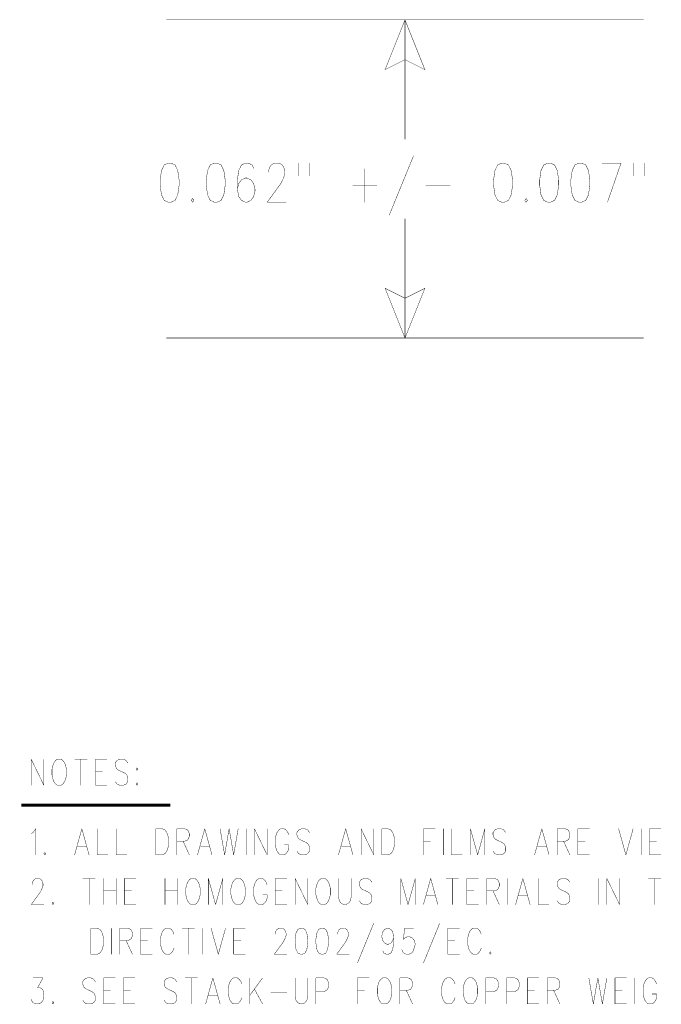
# Model space of a CAD drawing. Extents: x 0 to 34, y 0 to 22.
# Tile 26 of 30: x 18.8 to 20.4, y 11.3 to 13.7. Entities that reach past the tile are written whole.
import ezdxf

# ---------------------------------------------------------------- set-up
doc = ezdxf.new("R2010")
doc.units = 0
doc.header["$MEASUREMENT"] = 0
doc.layers.add('DD_PHO', color=7, linetype='CONTINUOUS')

msp = doc.modelspace()

# ---------------------------------------------------------------- linework, layer by layer
at = {"layer": 'DD_PHO'}
for points, const_width in [([(20.3684, 13.745), (19.1684, 13.745)], 0.001), ([(19.7684, 13.745), (19.7184, 13.62), (19.7684, 13.645), (19.8184, 13.62), (19.7684, 13.745)], 0.001), ([(19.7684, 13.445), (19.7684, 13.745)], 0.001), ([(19.7901, 13.4036), (19.7287, 13.2536)], 0.001), ([(19.173, 13.3848), (19.1628, 13.3801), (19.156, 13.3661), (19.1526, 13.3426), (19.1526, 13.3286), (19.156, 13.3051), (19.1628, 13.2911), (19.173, 13.2864), (19.1798, 13.2864), (19.1901, 13.2911), (19.1969, 13.3051), (19.2003, 13.3286), (19.2003, 13.3426), (19.1969, 13.3661), (19.1901, 13.3801), (19.1798, 13.3848), (19.173, 13.3848)], 0.001), ([(19.2889, 13.3848), (19.2787, 13.3801), (19.2719, 13.3661), (19.2685, 13.3426), (19.2685, 13.3286), (19.2719, 13.3051), (19.2787, 13.2911), (19.2889, 13.2864), (19.2958, 13.2864), (19.306, 13.2911), (19.3128, 13.3051), (19.3162, 13.3286), (19.3162, 13.3426), (19.3128, 13.3661), (19.306, 13.3801), (19.2958, 13.3848), (19.2889, 13.3848)], 0.001), ([(19.3878, 13.3708), (19.3844, 13.3801), (19.3742, 13.3848), (19.3673, 13.3848), (19.3571, 13.3801), (19.3503, 13.3661), (19.3469, 13.3426), (19.3469, 13.3192), (19.3503, 13.3005), (19.3571, 13.2911), (19.3673, 13.2864), (19.3708, 13.2864), (19.381, 13.2911), (19.3878, 13.3005), (19.3912, 13.3145), (19.3912, 13.3192), (19.3878, 13.3333), (19.381, 13.3426), (19.3708, 13.3473), (19.3673, 13.3473), (19.3571, 13.3426), (19.3503, 13.3333), (19.3469, 13.3192)], 0.001), ([(19.4253, 13.3614), (19.4253, 13.3661), (19.4287, 13.3755), (19.4321, 13.3801), (19.4389, 13.3848), (19.4526, 13.3848), (19.4594, 13.3801), (19.4628, 13.3755), (19.4662, 13.3661), (19.4662, 13.3567), (19.4628, 13.3473), (19.456, 13.3333), (19.4219, 13.2864), (19.4696, 13.2864)], 0.001), ([(19.5003, 13.3848), (19.5003, 13.352)], 0.001), ([(19.5276, 13.3848), (19.5276, 13.352)], 0.001), ([(20.0117, 13.3848), (20.0014, 13.3801), (19.9946, 13.3661), (19.9912, 13.3426), (19.9912, 13.3286), (19.9946, 13.3051), (20.0014, 13.2911), (20.0117, 13.2864), (20.0185, 13.2864), (20.0287, 13.2911), (20.0355, 13.3051), (20.0389, 13.3286), (20.0389, 13.3426), (20.0355, 13.3661), (20.0287, 13.3801), (20.0185, 13.3848), (20.0117, 13.3848)], 0.001), ([(20.1276, 13.3848), (20.1173, 13.3801), (20.1105, 13.3661), (20.1071, 13.3426), (20.1071, 13.3286), (20.1105, 13.3051), (20.1173, 13.2911), (20.1276, 13.2864), (20.1344, 13.2864), (20.1446, 13.2911), (20.1514, 13.3051), (20.1548, 13.3286), (20.1548, 13.3426), (20.1514, 13.3661), (20.1446, 13.3801), (20.1344, 13.3848), (20.1276, 13.3848)], 0.001), ([(20.206, 13.3848), (20.1958, 13.3801), (20.1889, 13.3661), (20.1855, 13.3426), (20.1855, 13.3286), (20.1889, 13.3051), (20.1958, 13.2911), (20.206, 13.2864), (20.2128, 13.2864), (20.223, 13.2911), (20.2298, 13.3051), (20.2333, 13.3286), (20.2333, 13.3426), (20.2298, 13.3661), (20.223, 13.3801), (20.2128, 13.3848), (20.206, 13.3848)], 0.001), ([(20.2639, 13.3848), (20.3117, 13.3848)], 0.001), ([(20.3117, 13.3848), (20.2776, 13.2864)], 0.001), ([(20.3423, 13.3848), (20.3423, 13.352)], 0.001), ([(20.3696, 13.3848), (20.3696, 13.352)], 0.001), ([(19.6673, 13.3708), (19.6673, 13.2864)], 0.001), ([(19.6367, 13.3286), (19.698, 13.3286)], 0.001), ([(19.8208, 13.3286), (19.8821, 13.3286)], 0.001), ([(19.2344, 13.2958), (19.231, 13.2911), (19.2344, 13.2864), (19.2378, 13.2911), (19.2344, 13.2958)], 0.001), ([(20.073, 13.2958), (20.0696, 13.2911), (20.073, 13.2864), (20.0764, 13.2911), (20.073, 13.2958)], 0.001), ([(19.7684, 13.245), (19.7684, 12.945)], 0.001), ([(19.7684, 12.945), (19.8184, 13.07), (19.7684, 13.045), (19.7184, 13.07), (19.7684, 12.945)], 0.001), ([(20.3684, 12.945), (19.1684, 12.945)], 0.001), ([(18.8284, 11.8856), (18.8284, 11.82)], 0.001), ([(18.8284, 11.8856), (18.8602, 11.82)], 0.001), ([(18.8602, 11.8856), (18.8602, 11.82)], 0.001), ([(18.8943, 11.8856), (18.8898, 11.8825), (18.8852, 11.8762), (18.883, 11.87), (18.8807, 11.8606)], 0.001), ([(18.9034, 11.8856), (18.8943, 11.8856)], 0.001), ([(18.9171, 11.8606), (18.9148, 11.87), (18.9125, 11.8762), (18.908, 11.8825), (18.9034, 11.8856)], 0.001), ([(18.9375, 11.8856), (18.9693, 11.8856)], 0.001), ([(18.9534, 11.8856), (18.9534, 11.82)], 0.001), ([(18.9898, 11.8856), (18.9898, 11.82)], 0.001), ([(18.9898, 11.8856), (19.0193, 11.8856)], 0.001), ([(19.0511, 11.8856), (19.0443, 11.8825), (19.0398, 11.8762), (19.0398, 11.87), (19.0421, 11.8637), (19.0443, 11.8606)], 0.001), ([(19.0602, 11.8856), (19.0511, 11.8856)], 0.001), ([(19.0716, 11.8762), (19.0671, 11.8825), (19.0602, 11.8856)], 0.001), ([(19.0943, 11.8637), (19.0921, 11.8606)], 0.001), ([(19.0966, 11.8606), (19.0943, 11.8637)], 0.001), ([(18.8807, 11.8606), (18.8807, 11.845), (18.883, 11.8356)], 0.001), ([(18.9148, 11.8356), (18.9171, 11.845), (18.9171, 11.8606)], 0.001), ([(18.9898, 11.8544), (19.008, 11.8544)], 0.001), ([(19.0443, 11.8606), (19.0489, 11.8575), (19.0625, 11.8512), (19.0671, 11.8481)], 0.001), ([(19.0671, 11.8481), (19.0693, 11.845), (19.0716, 11.8387), (19.0716, 11.8294)], 0.001), ([(19.0921, 11.8606), (19.0943, 11.8575), (19.0966, 11.8606)], 0.001), ([(18.883, 11.8356), (18.8852, 11.8294)], 0.001), ([(18.8852, 11.8294), (18.8898, 11.8231)], 0.001), ([(18.8898, 11.8231), (18.8943, 11.82), (18.9034, 11.82), (18.908, 11.8231)], 0.001), ([(18.908, 11.8231), (18.9125, 11.8294)], 0.001), ([(18.9125, 11.8294), (18.9148, 11.8356)], 0.001), ([(18.9898, 11.82), (19.0193, 11.82)], 0.001), ([(19.0443, 11.8231), (19.0398, 11.8294)], 0.001), ([(19.0671, 11.8231), (19.0602, 11.82), (19.0511, 11.82), (19.0443, 11.8231)], 0.001), ([(19.0716, 11.8294), (19.0671, 11.8231)], 0.001), ([(19.0943, 11.8262), (19.0921, 11.8231)], 0.001), ([(19.0921, 11.8231), (19.0943, 11.82), (19.0966, 11.8231)], 0.001), ([(19.0966, 11.8231), (19.0943, 11.8262)], 0.001), ([(18.8034, 11.77), (19.1784, 11.77)], 0.008), ([(18.8284, 11.6981), (18.833, 11.7012), (18.8398, 11.7106)], 0.001), ([(18.8398, 11.7106), (18.8398, 11.645)], 0.001), ([(18.9557, 11.7106), (18.9375, 11.645)], 0.001), ([(18.9557, 11.7106), (18.9739, 11.645)], 0.001), ([(18.9943, 11.7106), (18.9943, 11.645), (19.0216, 11.645)], 0.001), ([(19.0421, 11.7106), (19.0421, 11.645), (19.0693, 11.645)], 0.001), ([(19.1421, 11.7106), (19.1421, 11.645)], 0.001), ([(19.1421, 11.7106), (19.158, 11.7106)], 0.001), ([(19.158, 11.7106), (19.1648, 11.7075), (19.1693, 11.7012), (19.1716, 11.695), (19.1739, 11.6856)], 0.001), ([(19.1943, 11.7106), (19.1943, 11.645)], 0.001), ([(19.1943, 11.7106), (19.2148, 11.7106)], 0.001), ([(19.2148, 11.7106), (19.2216, 11.7075), (19.2239, 11.7044)], 0.001), ([(19.2239, 11.7044), (19.2261, 11.6981)], 0.001), ([(19.2261, 11.6919), (19.2239, 11.6856)], 0.001), ([(19.2261, 11.6981), (19.2261, 11.6919)], 0.001), ([(19.2648, 11.7106), (19.2466, 11.645)], 0.001), ([(19.2648, 11.7106), (19.283, 11.645)], 0.001), ([(19.3034, 11.7106), (19.3148, 11.645)], 0.001), ([(19.3261, 11.7106), (19.3148, 11.645)], 0.001), ([(19.3261, 11.7106), (19.3375, 11.645)], 0.001), ([(19.3489, 11.7106), (19.3375, 11.645)], 0.001), ([(19.3693, 11.7106), (19.3693, 11.645)], 0.001), ([(19.3898, 11.7106), (19.3898, 11.645)], 0.001), ([(19.3898, 11.7106), (19.4216, 11.645)], 0.001), ([(19.4216, 11.7106), (19.4216, 11.645)], 0.001), ([(19.4557, 11.7106), (19.4511, 11.7075), (19.4466, 11.7012), (19.4443, 11.695), (19.4421, 11.6856)], 0.001), ([(19.4648, 11.7106), (19.4557, 11.7106)], 0.001), ([(19.4761, 11.695), (19.4739, 11.7012), (19.4693, 11.7075), (19.4648, 11.7106)], 0.001), ([(19.508, 11.7106), (19.5011, 11.7075), (19.4966, 11.7012), (19.4966, 11.695), (19.4989, 11.6887), (19.5011, 11.6856)], 0.001), ([(19.5171, 11.7106), (19.508, 11.7106)], 0.001), ([(19.5284, 11.7012), (19.5239, 11.7075), (19.5171, 11.7106)], 0.001), ([(19.6193, 11.7106), (19.6011, 11.645)], 0.001), ([(19.6193, 11.7106), (19.6375, 11.645)], 0.001), ([(19.658, 11.7106), (19.658, 11.645)], 0.001), ([(19.658, 11.7106), (19.6898, 11.645)], 0.001), ([(19.6898, 11.7106), (19.6898, 11.645)], 0.001), ([(19.7102, 11.7106), (19.7102, 11.645)], 0.001), ([(19.7102, 11.7106), (19.7261, 11.7106)], 0.001), ([(19.7261, 11.7106), (19.733, 11.7075), (19.7375, 11.7012), (19.7398, 11.695), (19.7421, 11.6856)], 0.001), ([(19.8148, 11.7106), (19.8148, 11.645)], 0.001), ([(19.8148, 11.7106), (19.8443, 11.7106)], 0.001), ([(19.8648, 11.7106), (19.8648, 11.645)], 0.001), ([(19.8852, 11.7106), (19.8852, 11.645), (19.9125, 11.645)], 0.001), ([(19.933, 11.7106), (19.933, 11.645)], 0.001), ([(19.933, 11.7106), (19.9511, 11.645)], 0.001), ([(19.9693, 11.7106), (19.9511, 11.645)], 0.001), ([(19.9693, 11.7106), (19.9693, 11.645)], 0.001), ([(20.0011, 11.7106), (19.9943, 11.7075), (19.9898, 11.7012), (19.9898, 11.695), (19.9921, 11.6887), (19.9943, 11.6856)], 0.001), ([(20.0102, 11.7106), (20.0011, 11.7106)], 0.001), ([(20.0216, 11.7012), (20.0171, 11.7075), (20.0102, 11.7106)], 0.001), ([(20.1125, 11.7106), (20.0943, 11.645)], 0.001), ([(20.1125, 11.7106), (20.1307, 11.645)], 0.001), ([(20.1511, 11.7106), (20.1511, 11.645)], 0.001), ([(20.1511, 11.7106), (20.1716, 11.7106)], 0.001), ([(20.1716, 11.7106), (20.1784, 11.7075), (20.1807, 11.7044)], 0.001), ([(20.1807, 11.7044), (20.183, 11.6981)], 0.001), ([(20.183, 11.6919), (20.1807, 11.6856)], 0.001), ([(20.183, 11.6981), (20.183, 11.6919)], 0.001), ([(20.2034, 11.7106), (20.2034, 11.645)], 0.001), ([(20.2034, 11.7106), (20.233, 11.7106)], 0.001), ([(20.3057, 11.7106), (20.3239, 11.645)], 0.001), ([(20.3421, 11.7106), (20.3239, 11.645)], 0.001), ([(20.3625, 11.7106), (20.3625, 11.645)], 0.001), ([(20.383, 11.7106), (20.383, 11.645)], 0.001), ([(20.383, 11.7106), (20.4125, 11.7106)], 0.001), ([(18.9443, 11.6669), (18.9671, 11.6669)], 0.001), ([(19.1739, 11.6856), (19.1739, 11.67), (19.1716, 11.6606)], 0.001), ([(19.2148, 11.6794), (19.1943, 11.6794)], 0.001), ([(19.2102, 11.6794), (19.2261, 11.645)], 0.001), ([(19.2239, 11.6856), (19.2216, 11.6825), (19.2148, 11.6794)], 0.001), ([(19.2534, 11.6669), (19.2761, 11.6669)], 0.001), ([(19.4421, 11.6856), (19.4421, 11.67), (19.4443, 11.6606)], 0.001), ([(19.4648, 11.67), (19.4761, 11.67)], 0.001), ([(19.4761, 11.6606), (19.4761, 11.67)], 0.001), ([(19.5011, 11.6856), (19.5057, 11.6825), (19.5193, 11.6762), (19.5239, 11.6731)], 0.001), ([(19.5239, 11.6731), (19.5261, 11.67), (19.5284, 11.6637), (19.5284, 11.6544)], 0.001), ([(19.608, 11.6669), (19.6307, 11.6669)], 0.001), ([(19.7421, 11.6856), (19.7421, 11.67), (19.7398, 11.6606)], 0.001), ([(19.8148, 11.6794), (19.833, 11.6794)], 0.001), ([(19.9943, 11.6856), (19.9989, 11.6825), (20.0125, 11.6762), (20.0171, 11.6731)], 0.001), ([(20.0171, 11.6731), (20.0193, 11.67), (20.0216, 11.6637), (20.0216, 11.6544)], 0.001), ([(20.1011, 11.6669), (20.1239, 11.6669)], 0.001), ([(20.1716, 11.6794), (20.1511, 11.6794)], 0.001), ([(20.1671, 11.6794), (20.183, 11.645)], 0.001), ([(20.1807, 11.6856), (20.1784, 11.6825), (20.1716, 11.6794)], 0.001), ([(20.2034, 11.6794), (20.2216, 11.6794)], 0.001), ([(20.383, 11.6794), (20.4011, 11.6794)], 0.001), ([(18.8625, 11.6512), (18.8602, 11.6481)], 0.001), ([(18.8602, 11.6481), (18.8625, 11.645), (18.8648, 11.6481)], 0.001), ([(18.8648, 11.6481), (18.8625, 11.6512)], 0.001), ([(19.1648, 11.6481), (19.158, 11.645), (19.1421, 11.645)], 0.001), ([(19.1693, 11.6544), (19.1648, 11.6481)], 0.001), ([(19.1716, 11.6606), (19.1693, 11.6544)], 0.001), ([(19.4443, 11.6606), (19.4466, 11.6544)], 0.001), ([(19.4466, 11.6544), (19.4511, 11.6481)], 0.001), ([(19.4511, 11.6481), (19.4557, 11.645), (19.4648, 11.645), (19.4693, 11.6481)], 0.001), ([(19.4693, 11.6481), (19.4739, 11.6544)], 0.001), ([(19.4739, 11.6544), (19.4761, 11.6606)], 0.001), ([(19.5011, 11.6481), (19.4966, 11.6544)], 0.001), ([(19.5239, 11.6481), (19.5171, 11.645), (19.508, 11.645), (19.5011, 11.6481)], 0.001), ([(19.5284, 11.6544), (19.5239, 11.6481)], 0.001), ([(19.733, 11.6481), (19.7261, 11.645), (19.7102, 11.645)], 0.001), ([(19.7375, 11.6544), (19.733, 11.6481)], 0.001), ([(19.7398, 11.6606), (19.7375, 11.6544)], 0.001), ([(19.9943, 11.6481), (19.9898, 11.6544)], 0.001), ([(20.0171, 11.6481), (20.0102, 11.645), (20.0011, 11.645), (19.9943, 11.6481)], 0.001), ([(20.0216, 11.6544), (20.0171, 11.6481)], 0.001), ([(20.2034, 11.645), (20.233, 11.645)], 0.001), ([(20.383, 11.645), (20.4125, 11.645)], 0.001), ([(18.8307, 11.5731), (18.833, 11.5794)], 0.001), ([(18.8307, 11.57), (18.8307, 11.5731)], 0.001), ([(18.833, 11.5794), (18.8352, 11.5825), (18.8398, 11.5856)], 0.001), ([(18.8398, 11.5856), (18.8489, 11.5856)], 0.001), ([(18.8489, 11.5856), (18.8534, 11.5825), (18.8557, 11.5794)], 0.001), ([(18.8557, 11.5794), (18.858, 11.5731)], 0.001), ([(18.858, 11.5669), (18.8557, 11.5606)], 0.001), ([(18.858, 11.5731), (18.858, 11.5669)], 0.001), ([(18.958, 11.5856), (18.9898, 11.5856)], 0.001), ([(18.9739, 11.5856), (18.9739, 11.52)], 0.001), ([(19.0102, 11.5856), (19.0102, 11.52)], 0.001), ([(19.0421, 11.5856), (19.0421, 11.52)], 0.001), ([(19.0625, 11.5856), (19.0625, 11.52)], 0.001), ([(19.0625, 11.5856), (19.0921, 11.5856)], 0.001), ([(19.1648, 11.5856), (19.1648, 11.52)], 0.001), ([(19.1966, 11.5856), (19.1966, 11.52)], 0.001), ([(19.2307, 11.5856), (19.2261, 11.5825), (19.2216, 11.5762), (19.2193, 11.57), (19.2171, 11.5606)], 0.001), ([(19.2398, 11.5856), (19.2307, 11.5856)], 0.001), ([(19.2534, 11.5606), (19.2511, 11.57), (19.2489, 11.5762), (19.2443, 11.5825), (19.2398, 11.5856)], 0.001), ([(19.2739, 11.5856), (19.2739, 11.52)], 0.001), ([(19.2739, 11.5856), (19.2921, 11.52)], 0.001), ([(19.3102, 11.5856), (19.2921, 11.52)], 0.001), ([(19.3102, 11.5856), (19.3102, 11.52)], 0.001), ([(19.3443, 11.5856), (19.3398, 11.5825), (19.3352, 11.5762), (19.333, 11.57), (19.3307, 11.5606)], 0.001), ([(19.3534, 11.5856), (19.3443, 11.5856)], 0.001), ([(19.3671, 11.5606), (19.3648, 11.57), (19.3625, 11.5762), (19.358, 11.5825), (19.3534, 11.5856)], 0.001), ([(19.4011, 11.5856), (19.3966, 11.5825), (19.3921, 11.5762), (19.3898, 11.57), (19.3875, 11.5606)], 0.001), ([(19.4102, 11.5856), (19.4011, 11.5856)], 0.001), ([(19.4216, 11.57), (19.4193, 11.5762), (19.4148, 11.5825), (19.4102, 11.5856)], 0.001), ([(19.4421, 11.5856), (19.4421, 11.52)], 0.001), ([(19.4421, 11.5856), (19.4716, 11.5856)], 0.001), ([(19.4921, 11.5856), (19.4921, 11.52)], 0.001), ([(19.4921, 11.5856), (19.5239, 11.52)], 0.001), ([(19.5239, 11.5856), (19.5239, 11.52)], 0.001), ([(19.558, 11.5856), (19.5534, 11.5825), (19.5489, 11.5762), (19.5466, 11.57), (19.5443, 11.5606)], 0.001), ([(19.5671, 11.5856), (19.558, 11.5856)], 0.001), ([(19.5807, 11.5606), (19.5784, 11.57), (19.5761, 11.5762), (19.5716, 11.5825), (19.5671, 11.5856)], 0.001), ([(19.6011, 11.5856), (19.6011, 11.5387), (19.6034, 11.5294)], 0.001), ([(19.6307, 11.5294), (19.633, 11.5387), (19.633, 11.5856)], 0.001), ([(19.6648, 11.5856), (19.658, 11.5825), (19.6534, 11.5762), (19.6534, 11.57), (19.6557, 11.5637), (19.658, 11.5606)], 0.001), ([(19.6739, 11.5856), (19.6648, 11.5856)], 0.001), ([(19.6852, 11.5762), (19.6807, 11.5825), (19.6739, 11.5856)], 0.001), ([(19.758, 11.5856), (19.758, 11.52)], 0.001), ([(19.758, 11.5856), (19.7761, 11.52)], 0.001), ([(19.7943, 11.5856), (19.7761, 11.52)], 0.001), ([(19.7943, 11.5856), (19.7943, 11.52)], 0.001), ([(19.833, 11.5856), (19.8148, 11.52)], 0.001), ([(19.833, 11.5856), (19.8511, 11.52)], 0.001), ([(19.8716, 11.5856), (19.9034, 11.5856)], 0.001), ([(19.8875, 11.5856), (19.8875, 11.52)], 0.001), ([(19.9239, 11.5856), (19.9239, 11.52)], 0.001), ([(19.9239, 11.5856), (19.9534, 11.5856)], 0.001), ([(19.9739, 11.5856), (19.9739, 11.52)], 0.001), ([(19.9739, 11.5856), (19.9943, 11.5856)], 0.001), ([(19.9943, 11.5856), (20.0011, 11.5825), (20.0034, 11.5794)], 0.001), ([(20.0034, 11.5794), (20.0057, 11.5731)], 0.001), ([(20.0057, 11.5669), (20.0034, 11.5606)], 0.001), ([(20.0057, 11.5731), (20.0057, 11.5669)], 0.001), ([(20.0261, 11.5856), (20.0261, 11.52)], 0.001), ([(20.0648, 11.5856), (20.0466, 11.52)], 0.001), ([(20.0648, 11.5856), (20.083, 11.52)], 0.001), ([(20.1034, 11.5856), (20.1034, 11.52), (20.1307, 11.52)], 0.001), ([(20.1625, 11.5856), (20.1557, 11.5825), (20.1511, 11.5762), (20.1511, 11.57), (20.1534, 11.5637), (20.1557, 11.5606)], 0.001), ([(20.1716, 11.5856), (20.1625, 11.5856)], 0.001), ([(20.183, 11.5762), (20.1784, 11.5825), (20.1716, 11.5856)], 0.001), ([(20.2557, 11.5856), (20.2557, 11.52)], 0.001), ([(20.2761, 11.5856), (20.2761, 11.52)], 0.001), ([(20.2761, 11.5856), (20.308, 11.52)], 0.001), ([(20.308, 11.5856), (20.308, 11.52)], 0.001), ([(20.3807, 11.5856), (20.4125, 11.5856)], 0.001), ([(20.3966, 11.5856), (20.3966, 11.52)], 0.001), ([(18.8557, 11.5606), (18.8511, 11.5512), (18.8284, 11.52), (18.8602, 11.52)], 0.001), ([(19.0102, 11.5544), (19.0421, 11.5544)], 0.001), ([(19.0625, 11.5544), (19.0807, 11.5544)], 0.001), ([(19.1648, 11.5544), (19.1966, 11.5544)], 0.001), ([(19.2171, 11.5606), (19.2171, 11.545), (19.2193, 11.5356)], 0.001), ([(19.2511, 11.5356), (19.2534, 11.545), (19.2534, 11.5606)], 0.001), ([(19.3307, 11.5606), (19.3307, 11.545), (19.333, 11.5356)], 0.001), ([(19.3648, 11.5356), (19.3671, 11.545), (19.3671, 11.5606)], 0.001), ([(19.3875, 11.5606), (19.3875, 11.545), (19.3898, 11.5356)], 0.001), ([(19.4102, 11.545), (19.4216, 11.545)], 0.001), ([(19.4216, 11.5356), (19.4216, 11.545)], 0.001), ([(19.4421, 11.5544), (19.4602, 11.5544)], 0.001), ([(19.5443, 11.5606), (19.5443, 11.545), (19.5466, 11.5356)], 0.001), ([(19.5784, 11.5356), (19.5807, 11.545), (19.5807, 11.5606)], 0.001), ([(19.658, 11.5606), (19.6625, 11.5575), (19.6761, 11.5512), (19.6807, 11.5481)], 0.001), ([(19.6807, 11.5481), (19.683, 11.545), (19.6852, 11.5387), (19.6852, 11.5294)], 0.001), ([(19.8216, 11.5419), (19.8443, 11.5419)], 0.001), ([(19.9239, 11.5544), (19.9421, 11.5544)], 0.001), ([(19.9943, 11.5544), (19.9739, 11.5544)], 0.001), ([(19.9898, 11.5544), (20.0057, 11.52)], 0.001), ([(20.0034, 11.5606), (20.0011, 11.5575), (19.9943, 11.5544)], 0.001), ([(20.0534, 11.5419), (20.0761, 11.5419)], 0.001), ([(20.1557, 11.5606), (20.1602, 11.5575), (20.1739, 11.5512), (20.1784, 11.5481)], 0.001), ([(20.1784, 11.5481), (20.1807, 11.545), (20.183, 11.5387), (20.183, 11.5294)], 0.001), ([(18.883, 11.5262), (18.8807, 11.5231)], 0.001), ([(18.8807, 11.5231), (18.883, 11.52), (18.8852, 11.5231)], 0.001), ([(18.8852, 11.5231), (18.883, 11.5262)], 0.001), ([(19.0625, 11.52), (19.0921, 11.52)], 0.001), ([(19.2193, 11.5356), (19.2216, 11.5294)], 0.001), ([(19.2216, 11.5294), (19.2261, 11.5231)], 0.001), ([(19.2261, 11.5231), (19.2307, 11.52), (19.2398, 11.52), (19.2443, 11.5231)], 0.001), ([(19.2443, 11.5231), (19.2489, 11.5294)], 0.001), ([(19.2489, 11.5294), (19.2511, 11.5356)], 0.001), ([(19.333, 11.5356), (19.3352, 11.5294)], 0.001), ([(19.3352, 11.5294), (19.3398, 11.5231)], 0.001), ([(19.3398, 11.5231), (19.3443, 11.52), (19.3534, 11.52), (19.358, 11.5231)], 0.001), ([(19.358, 11.5231), (19.3625, 11.5294)], 0.001), ([(19.3625, 11.5294), (19.3648, 11.5356)], 0.001), ([(19.3898, 11.5356), (19.3921, 11.5294)], 0.001), ([(19.3921, 11.5294), (19.3966, 11.5231)], 0.001), ([(19.3966, 11.5231), (19.4011, 11.52), (19.4102, 11.52), (19.4148, 11.5231)], 0.001), ([(19.4148, 11.5231), (19.4193, 11.5294)], 0.001), ([(19.4193, 11.5294), (19.4216, 11.5356)], 0.001), ([(19.4421, 11.52), (19.4716, 11.52)], 0.001), ([(19.5466, 11.5356), (19.5489, 11.5294)], 0.001), ([(19.5489, 11.5294), (19.5534, 11.5231)], 0.001), ([(19.5534, 11.5231), (19.558, 11.52), (19.5671, 11.52), (19.5716, 11.5231)], 0.001), ([(19.5716, 11.5231), (19.5761, 11.5294)], 0.001), ([(19.5761, 11.5294), (19.5784, 11.5356)], 0.001), ([(19.6034, 11.5294), (19.608, 11.5231)], 0.001), ([(19.608, 11.5231), (19.6148, 11.52), (19.6193, 11.52), (19.6261, 11.5231)], 0.001), ([(19.6261, 11.5231), (19.6307, 11.5294)], 0.001), ([(19.658, 11.5231), (19.6534, 11.5294)], 0.001), ([(19.6807, 11.5231), (19.6739, 11.52), (19.6648, 11.52), (19.658, 11.5231)], 0.001), ([(19.6852, 11.5294), (19.6807, 11.5231)], 0.001), ([(19.9239, 11.52), (19.9534, 11.52)], 0.001), ([(20.1557, 11.5231), (20.1511, 11.5294)], 0.001), ([(20.1784, 11.5231), (20.1716, 11.52), (20.1625, 11.52), (20.1557, 11.5231)], 0.001), ([(20.183, 11.5294), (20.1784, 11.5231)], 0.001), ([(19.6898, 11.4731), (19.6489, 11.3731)], 0.001), ([(19.8557, 11.4731), (19.8148, 11.3731)], 0.001), ([(18.9784, 11.4606), (18.9784, 11.395)], 0.001), ([(18.9784, 11.4606), (18.9943, 11.4606)], 0.001), ([(18.9943, 11.4606), (19.0011, 11.4575), (19.0057, 11.4512), (19.008, 11.445), (19.0102, 11.4356)], 0.001), ([(19.0307, 11.4606), (19.0307, 11.395)], 0.001), ([(19.0511, 11.4606), (19.0511, 11.395)], 0.001), ([(19.0511, 11.4606), (19.0716, 11.4606)], 0.001), ([(19.0716, 11.4606), (19.0784, 11.4575), (19.0807, 11.4544)], 0.001), ([(19.0807, 11.4544), (19.083, 11.4481)], 0.001), ([(19.083, 11.4419), (19.0807, 11.4356)], 0.001), ([(19.083, 11.4481), (19.083, 11.4419)], 0.001), ([(19.1034, 11.4606), (19.1034, 11.395)], 0.001), ([(19.1034, 11.4606), (19.133, 11.4606)], 0.001), ([(19.1671, 11.4606), (19.1625, 11.4575), (19.158, 11.4512), (19.1557, 11.445), (19.1534, 11.4356)], 0.001), ([(19.1761, 11.4606), (19.1671, 11.4606)], 0.001), ([(19.1875, 11.445), (19.1852, 11.4512), (19.1807, 11.4575), (19.1761, 11.4606)], 0.001), ([(19.208, 11.4606), (19.2398, 11.4606)], 0.001), ([(19.2239, 11.4606), (19.2239, 11.395)], 0.001), ([(19.2602, 11.4606), (19.2602, 11.395)], 0.001), ([(19.2807, 11.4606), (19.2989, 11.395)], 0.001), ([(19.3171, 11.4606), (19.2989, 11.395)], 0.001), ([(19.3375, 11.4606), (19.3375, 11.395)], 0.001), ([(19.3375, 11.4606), (19.3671, 11.4606)], 0.001), ([(19.4421, 11.4481), (19.4443, 11.4544)], 0.001), ([(19.4421, 11.445), (19.4421, 11.4481)], 0.001), ([(19.4443, 11.4544), (19.4466, 11.4575), (19.4511, 11.4606)], 0.001), ([(19.4511, 11.4606), (19.4602, 11.4606)], 0.001), ([(19.4602, 11.4606), (19.4648, 11.4575), (19.4671, 11.4544)], 0.001), ([(19.4671, 11.4544), (19.4693, 11.4481)], 0.001), ([(19.4693, 11.4419), (19.4671, 11.4356)], 0.001), ([(19.4693, 11.4481), (19.4693, 11.4419)], 0.001), ([(19.4943, 11.4481), (19.4921, 11.4325), (19.4921, 11.4231)], 0.001), ([(19.5057, 11.4606), (19.4989, 11.4575), (19.4943, 11.4481)], 0.001), ([(19.5102, 11.4606), (19.5057, 11.4606)], 0.001), ([(19.5216, 11.4481), (19.5171, 11.4575), (19.5102, 11.4606)], 0.001), ([(19.5239, 11.4231), (19.5239, 11.4325), (19.5216, 11.4481)], 0.001), ([(19.5466, 11.4481), (19.5443, 11.4325), (19.5443, 11.4231)], 0.001), ([(19.558, 11.4606), (19.5511, 11.4575), (19.5466, 11.4481)], 0.001), ([(19.5625, 11.4606), (19.558, 11.4606)], 0.001), ([(19.5739, 11.4481), (19.5693, 11.4575), (19.5625, 11.4606)], 0.001), ([(19.5761, 11.4231), (19.5761, 11.4325), (19.5739, 11.4481)], 0.001), ([(19.5989, 11.4481), (19.6011, 11.4544)], 0.001), ([(19.5989, 11.445), (19.5989, 11.4481)], 0.001), ([(19.6011, 11.4544), (19.6034, 11.4575), (19.608, 11.4606)], 0.001), ([(19.608, 11.4606), (19.6171, 11.4606)], 0.001), ([(19.6171, 11.4606), (19.6216, 11.4575), (19.6239, 11.4544)], 0.001), ([(19.6239, 11.4544), (19.6261, 11.4481)], 0.001), ([(19.6261, 11.4419), (19.6239, 11.4356)], 0.001), ([(19.6261, 11.4481), (19.6261, 11.4419)], 0.001), ([(19.7102, 11.4419), (19.7125, 11.4512), (19.7171, 11.4575), (19.7239, 11.4606)], 0.001), ([(19.7125, 11.4294), (19.7102, 11.4387), (19.7102, 11.4419)], 0.001), ([(19.7239, 11.4606), (19.7261, 11.4606)], 0.001), ([(19.7261, 11.4606), (19.733, 11.4575), (19.7375, 11.4512), (19.7398, 11.4387), (19.7398, 11.4231)], 0.001), ([(19.7671, 11.4606), (19.7648, 11.4325), (19.7671, 11.4356)], 0.001), ([(19.7898, 11.4606), (19.7671, 11.4606)], 0.001), ([(19.8761, 11.4606), (19.8761, 11.395)], 0.001), ([(19.8761, 11.4606), (19.9057, 11.4606)], 0.001), ([(19.9398, 11.4606), (19.9352, 11.4575), (19.9307, 11.4512), (19.9284, 11.445), (19.9261, 11.4356)], 0.001), ([(19.9489, 11.4606), (19.9398, 11.4606)], 0.001), ([(19.9602, 11.445), (19.958, 11.4512), (19.9534, 11.4575), (19.9489, 11.4606)], 0.001), ([(19.0102, 11.4356), (19.0102, 11.42), (19.008, 11.4106)], 0.001), ([(19.0716, 11.4294), (19.0511, 11.4294)], 0.001), ([(19.0671, 11.4294), (19.083, 11.395)], 0.001), ([(19.0807, 11.4356), (19.0784, 11.4325), (19.0716, 11.4294)], 0.001), ([(19.1034, 11.4294), (19.1216, 11.4294)], 0.001), ([(19.1534, 11.4356), (19.1534, 11.42), (19.1557, 11.4106)], 0.001), ([(19.3375, 11.4294), (19.3557, 11.4294)], 0.001), ([(19.4671, 11.4356), (19.4625, 11.4262), (19.4398, 11.395), (19.4716, 11.395)], 0.001), ([(19.4921, 11.4231), (19.4943, 11.4075), (19.4989, 11.3981)], 0.001), ([(19.5171, 11.3981), (19.5216, 11.4075), (19.5239, 11.4231)], 0.001), ([(19.5443, 11.4231), (19.5466, 11.4075), (19.5511, 11.3981)], 0.001), ([(19.5693, 11.3981), (19.5739, 11.4075), (19.5761, 11.4231)], 0.001), ([(19.6239, 11.4356), (19.6193, 11.4262), (19.5966, 11.395), (19.6284, 11.395)], 0.001), ([(19.7171, 11.4231), (19.7125, 11.4294)], 0.001), ([(19.733, 11.4231), (19.7261, 11.42), (19.7239, 11.42), (19.7171, 11.4231)], 0.001), ([(19.7375, 11.4294), (19.733, 11.4231)], 0.001), ([(19.7398, 11.4231), (19.7375, 11.4075), (19.733, 11.3981)], 0.001), ([(19.7398, 11.4387), (19.7375, 11.4294)], 0.001), ([(19.7671, 11.4356), (19.7739, 11.4387), (19.7807, 11.4387), (19.7875, 11.4356)], 0.001), ([(19.7875, 11.4356), (19.7921, 11.4294)], 0.001), ([(19.7921, 11.4294), (19.7943, 11.42), (19.7921, 11.4137), (19.7898, 11.4044)], 0.001), ([(19.8761, 11.4294), (19.8943, 11.4294)], 0.001), ([(19.9261, 11.4356), (19.9261, 11.42), (19.9284, 11.4106)], 0.001), ([(19.0011, 11.3981), (18.9943, 11.395), (18.9784, 11.395)], 0.001), ([(19.0057, 11.4044), (19.0011, 11.3981)], 0.001), ([(19.008, 11.4106), (19.0057, 11.4044)], 0.001), ([(19.1034, 11.395), (19.133, 11.395)], 0.001), ([(19.1557, 11.4106), (19.158, 11.4044)], 0.001), ([(19.158, 11.4044), (19.1625, 11.3981)], 0.001), ([(19.1625, 11.3981), (19.1671, 11.395), (19.1761, 11.395), (19.1807, 11.3981)], 0.001), ([(19.1807, 11.3981), (19.1852, 11.4044)], 0.001), ([(19.1852, 11.4044), (19.1875, 11.4106)], 0.001), ([(19.3375, 11.395), (19.3671, 11.395)], 0.001), ([(19.4989, 11.3981), (19.5057, 11.395), (19.5102, 11.395), (19.5171, 11.3981)], 0.001), ([(19.5511, 11.3981), (19.558, 11.395), (19.5625, 11.395), (19.5693, 11.3981)], 0.001), ([(19.7148, 11.3981), (19.7125, 11.4044)], 0.001), ([(19.733, 11.3981), (19.7261, 11.395), (19.7216, 11.395), (19.7148, 11.3981)], 0.001), ([(19.7648, 11.3981), (19.7625, 11.4012), (19.7602, 11.4075)], 0.001), ([(19.7852, 11.3981), (19.7784, 11.395), (19.7716, 11.395), (19.7648, 11.3981)], 0.001), ([(19.7898, 11.4044), (19.7852, 11.3981)], 0.001), ([(19.8761, 11.395), (19.9057, 11.395)], 0.001), ([(19.9284, 11.4106), (19.9307, 11.4044)], 0.001), ([(19.9307, 11.4044), (19.9352, 11.3981)], 0.001), ([(19.9352, 11.3981), (19.9398, 11.395), (19.9489, 11.395), (19.9534, 11.3981)], 0.001), ([(19.9534, 11.3981), (19.958, 11.4044)], 0.001), ([(19.958, 11.4044), (19.9602, 11.4106)], 0.001), ([(19.983, 11.4012), (19.9807, 11.3981)], 0.001), ([(19.9807, 11.3981), (19.983, 11.395), (19.9852, 11.3981)], 0.001), ([(19.9852, 11.3981), (19.983, 11.4012)], 0.001), ([(18.833, 11.3356), (18.858, 11.3356)], 0.001), ([(18.858, 11.3356), (18.8443, 11.3106)], 0.001), ([(18.9693, 11.3356), (18.9625, 11.3325), (18.958, 11.3262), (18.958, 11.32), (18.9602, 11.3137), (18.9625, 11.3106)], 0.001), ([(18.9784, 11.3356), (18.9693, 11.3356)], 0.001), ([(18.9898, 11.3262), (18.9852, 11.3325), (18.9784, 11.3356)], 0.001), ([(19.0102, 11.3356), (19.0102, 11.27)], 0.001), ([(19.0102, 11.3356), (19.0398, 11.3356)], 0.001), ([(19.0602, 11.3356), (19.0602, 11.27)], 0.001), ([(19.0602, 11.3356), (19.0898, 11.3356)], 0.001), ([(19.1739, 11.3356), (19.1671, 11.3325), (19.1625, 11.3262), (19.1625, 11.32), (19.1648, 11.3137), (19.1671, 11.3106)], 0.001), ([(19.183, 11.3356), (19.1739, 11.3356)], 0.001), ([(19.1943, 11.3262), (19.1898, 11.3325), (19.183, 11.3356)], 0.001), ([(19.2148, 11.3356), (19.2466, 11.3356)], 0.001), ([(19.2307, 11.3356), (19.2307, 11.27)], 0.001), ([(19.2852, 11.3356), (19.2671, 11.27)], 0.001), ([(19.2852, 11.3356), (19.3034, 11.27)], 0.001), ([(19.3375, 11.3356), (19.333, 11.3325), (19.3284, 11.3262), (19.3261, 11.32), (19.3239, 11.3106)], 0.001), ([(19.3466, 11.3356), (19.3375, 11.3356)], 0.001), ([(19.358, 11.32), (19.3557, 11.3262), (19.3511, 11.3325), (19.3466, 11.3356)], 0.001), ([(19.3784, 11.3356), (19.3784, 11.27)], 0.001), ([(19.4102, 11.3356), (19.3784, 11.2919)], 0.001), ([(19.4921, 11.3356), (19.4921, 11.2887), (19.4943, 11.2794)], 0.001), ([(19.5216, 11.2794), (19.5239, 11.2887), (19.5239, 11.3356)], 0.001), ([(19.5443, 11.3356), (19.5443, 11.27)], 0.001), ([(19.5443, 11.3356), (19.5648, 11.3356)], 0.001), ([(19.5648, 11.3356), (19.5716, 11.3325), (19.5739, 11.3294)], 0.001), ([(19.5761, 11.3231), (19.5761, 11.3137), (19.5739, 11.3075), (19.5716, 11.3044)], 0.001), ([(19.5739, 11.3294), (19.5761, 11.3231)], 0.001), ([(19.6489, 11.3356), (19.6489, 11.27)], 0.001), ([(19.6489, 11.3356), (19.6784, 11.3356)], 0.001), ([(19.7125, 11.3356), (19.708, 11.3325), (19.7034, 11.3262), (19.7011, 11.32), (19.6989, 11.3106)], 0.001), ([(19.7216, 11.3356), (19.7125, 11.3356)], 0.001), ([(19.7352, 11.3106), (19.733, 11.32), (19.7307, 11.3262), (19.7261, 11.3325), (19.7216, 11.3356)], 0.001), ([(19.7557, 11.3356), (19.7557, 11.27)], 0.001), ([(19.7557, 11.3356), (19.7761, 11.3356)], 0.001), ([(19.7761, 11.3356), (19.783, 11.3325), (19.7852, 11.3294)], 0.001), ([(19.7852, 11.3294), (19.7875, 11.3231)], 0.001), ([(19.7875, 11.3169), (19.7852, 11.3106)], 0.001), ([(19.7875, 11.3231), (19.7875, 11.3169)], 0.001), ([(19.8739, 11.3356), (19.8693, 11.3325), (19.8648, 11.3262), (19.8625, 11.32), (19.8602, 11.3106)], 0.001), ([(19.883, 11.3356), (19.8739, 11.3356)], 0.001), ([(19.8943, 11.32), (19.8921, 11.3262), (19.8875, 11.3325), (19.883, 11.3356)], 0.001), ([(19.9284, 11.3356), (19.9239, 11.3325), (19.9193, 11.3262), (19.9171, 11.32), (19.9148, 11.3106)], 0.001), ([(19.9375, 11.3356), (19.9284, 11.3356)], 0.001), ([(19.9511, 11.3106), (19.9489, 11.32), (19.9466, 11.3262), (19.9421, 11.3325), (19.9375, 11.3356)], 0.001), ([(19.9716, 11.3356), (19.9716, 11.27)], 0.001), ([(19.9716, 11.3356), (19.9921, 11.3356)], 0.001), ([(19.9921, 11.3356), (19.9989, 11.3325), (20.0011, 11.3294)], 0.001), ([(20.0034, 11.3231), (20.0034, 11.3137), (20.0011, 11.3075), (19.9989, 11.3044)], 0.001), ([(20.0011, 11.3294), (20.0034, 11.3231)], 0.001), ([(20.0239, 11.3356), (20.0239, 11.27)], 0.001), ([(20.0239, 11.3356), (20.0443, 11.3356)], 0.001), ([(20.0443, 11.3356), (20.0511, 11.3325), (20.0534, 11.3294)], 0.001), ([(20.0557, 11.3231), (20.0557, 11.3137), (20.0534, 11.3075), (20.0511, 11.3044)], 0.001), ([(20.0534, 11.3294), (20.0557, 11.3231)], 0.001), ([(20.0761, 11.3356), (20.0761, 11.27)], 0.001), ([(20.0761, 11.3356), (20.1057, 11.3356)], 0.001), ([(20.1261, 11.3356), (20.1261, 11.27)], 0.001), ([(20.1261, 11.3356), (20.1466, 11.3356)], 0.001), ([(20.1466, 11.3356), (20.1534, 11.3325), (20.1557, 11.3294)], 0.001), ([(20.1557, 11.3294), (20.158, 11.3231)], 0.001), ([(20.158, 11.3169), (20.1557, 11.3106)], 0.001), ([(20.158, 11.3231), (20.158, 11.3169)], 0.001), ([(20.2307, 11.3356), (20.2421, 11.27)], 0.001), ([(20.2534, 11.3356), (20.2421, 11.27)], 0.001), ([(20.2534, 11.3356), (20.2648, 11.27)], 0.001), ([(20.2761, 11.3356), (20.2648, 11.27)], 0.001), ([(20.2966, 11.3356), (20.2966, 11.27)], 0.001), ([(20.2966, 11.3356), (20.3261, 11.3356)], 0.001), ([(20.3466, 11.3356), (20.3466, 11.27)], 0.001), ([(20.3807, 11.3356), (20.3761, 11.3325), (20.3716, 11.3262), (20.3693, 11.32), (20.3671, 11.3106)], 0.001), ([(20.3898, 11.3356), (20.3807, 11.3356)], 0.001), ([(20.4011, 11.32), (20.3989, 11.3262), (20.3943, 11.3325), (20.3898, 11.3356)], 0.001), ([(18.8443, 11.3106), (18.8511, 11.3106)], 0.001), ([(18.8511, 11.3106), (18.8557, 11.3075), (18.858, 11.3044)], 0.001), ([(18.858, 11.3044), (18.8602, 11.295), (18.8602, 11.2887), (18.858, 11.2794)], 0.001), ([(18.9625, 11.3106), (18.9671, 11.3075), (18.9807, 11.3012), (18.9852, 11.2981)], 0.001), ([(18.9852, 11.2981), (18.9875, 11.295), (18.9898, 11.2887), (18.9898, 11.2794)], 0.001), ([(19.0102, 11.3044), (19.0284, 11.3044)], 0.001), ([(19.0602, 11.3044), (19.0784, 11.3044)], 0.001), ([(19.1671, 11.3106), (19.1716, 11.3075), (19.1852, 11.3012), (19.1898, 11.2981)], 0.001), ([(19.1898, 11.2981), (19.1921, 11.295), (19.1943, 11.2887), (19.1943, 11.2794)], 0.001), ([(19.2739, 11.2919), (19.2966, 11.2919)], 0.001), ([(19.3239, 11.3106), (19.3239, 11.295), (19.3261, 11.2856)], 0.001), ([(19.3898, 11.3075), (19.4102, 11.27)], 0.001), ([(19.4307, 11.2981), (19.4716, 11.2981)], 0.001), ([(19.5716, 11.3044), (19.5648, 11.3012), (19.5443, 11.3012)], 0.001), ([(19.6489, 11.3044), (19.6671, 11.3044)], 0.001), ([(19.6989, 11.3106), (19.6989, 11.295), (19.7011, 11.2856)], 0.001), ([(19.733, 11.2856), (19.7352, 11.295), (19.7352, 11.3106)], 0.001), ([(19.7761, 11.3044), (19.7557, 11.3044)], 0.001), ([(19.7716, 11.3044), (19.7875, 11.27)], 0.001), ([(19.7852, 11.3106), (19.783, 11.3075), (19.7761, 11.3044)], 0.001), ([(19.8602, 11.3106), (19.8602, 11.295), (19.8625, 11.2856)], 0.001), ([(19.9148, 11.3106), (19.9148, 11.295), (19.9171, 11.2856)], 0.001), ([(19.9489, 11.2856), (19.9511, 11.295), (19.9511, 11.3106)], 0.001), ([(19.9989, 11.3044), (19.9921, 11.3012), (19.9716, 11.3012)], 0.001), ([(20.0511, 11.3044), (20.0443, 11.3012), (20.0239, 11.3012)], 0.001), ([(20.0761, 11.3044), (20.0943, 11.3044)], 0.001), ([(20.1466, 11.3044), (20.1261, 11.3044)], 0.001), ([(20.1421, 11.3044), (20.158, 11.27)], 0.001), ([(20.1557, 11.3106), (20.1534, 11.3075), (20.1466, 11.3044)], 0.001), ([(20.2966, 11.3044), (20.3148, 11.3044)], 0.001), ([(20.3671, 11.3106), (20.3671, 11.295), (20.3693, 11.2856)], 0.001), ([(20.3898, 11.295), (20.4011, 11.295)], 0.001), ([(20.4011, 11.2856), (20.4011, 11.295)], 0.001), ([(18.833, 11.2731), (18.8307, 11.2762), (18.8284, 11.2825)], 0.001), ([(18.8534, 11.2731), (18.8466, 11.27), (18.8398, 11.27), (18.833, 11.2731)], 0.001), ([(18.858, 11.2794), (18.8534, 11.2731)], 0.001), ([(18.883, 11.2762), (18.8807, 11.2731)], 0.001), ([(18.8807, 11.2731), (18.883, 11.27), (18.8852, 11.2731)], 0.001), ([(18.8852, 11.2731), (18.883, 11.2762)], 0.001), ([(18.9625, 11.2731), (18.958, 11.2794)], 0.001), ([(18.9852, 11.2731), (18.9784, 11.27), (18.9693, 11.27), (18.9625, 11.2731)], 0.001), ([(18.9898, 11.2794), (18.9852, 11.2731)], 0.001), ([(19.0102, 11.27), (19.0398, 11.27)], 0.001), ([(19.0602, 11.27), (19.0898, 11.27)], 0.001), ([(19.1671, 11.2731), (19.1625, 11.2794)], 0.001), ([(19.1898, 11.2731), (19.183, 11.27), (19.1739, 11.27), (19.1671, 11.2731)], 0.001), ([(19.1943, 11.2794), (19.1898, 11.2731)], 0.001), ([(19.3261, 11.2856), (19.3284, 11.2794)], 0.001), ([(19.3284, 11.2794), (19.333, 11.2731)], 0.001), ([(19.333, 11.2731), (19.3375, 11.27), (19.3466, 11.27), (19.3511, 11.2731)], 0.001), ([(19.3511, 11.2731), (19.3557, 11.2794)], 0.001), ([(19.3557, 11.2794), (19.358, 11.2856)], 0.001), ([(19.4943, 11.2794), (19.4989, 11.2731)], 0.001), ([(19.4989, 11.2731), (19.5057, 11.27), (19.5102, 11.27), (19.5171, 11.2731)], 0.001), ([(19.5171, 11.2731), (19.5216, 11.2794)], 0.001), ([(19.7011, 11.2856), (19.7034, 11.2794)], 0.001), ([(19.7034, 11.2794), (19.708, 11.2731)], 0.001), ([(19.708, 11.2731), (19.7125, 11.27), (19.7216, 11.27), (19.7261, 11.2731)], 0.001), ([(19.7261, 11.2731), (19.7307, 11.2794)], 0.001), ([(19.7307, 11.2794), (19.733, 11.2856)], 0.001), ([(19.8625, 11.2856), (19.8648, 11.2794)], 0.001), ([(19.8648, 11.2794), (19.8693, 11.2731)], 0.001), ([(19.8693, 11.2731), (19.8739, 11.27), (19.883, 11.27), (19.8875, 11.2731)], 0.001), ([(19.8875, 11.2731), (19.8921, 11.2794)], 0.001), ([(19.8921, 11.2794), (19.8943, 11.2856)], 0.001), ([(19.9171, 11.2856), (19.9193, 11.2794)], 0.001), ([(19.9193, 11.2794), (19.9239, 11.2731)], 0.001), ([(19.9239, 11.2731), (19.9284, 11.27), (19.9375, 11.27), (19.9421, 11.2731)], 0.001), ([(19.9421, 11.2731), (19.9466, 11.2794)], 0.001), ([(19.9466, 11.2794), (19.9489, 11.2856)], 0.001), ([(20.0761, 11.27), (20.1057, 11.27)], 0.001), ([(20.2966, 11.27), (20.3261, 11.27)], 0.001), ([(20.3693, 11.2856), (20.3716, 11.2794)], 0.001), ([(20.3716, 11.2794), (20.3761, 11.2731)], 0.001), ([(20.3761, 11.2731), (20.3807, 11.27), (20.3898, 11.27), (20.3943, 11.2731)], 0.001), ([(20.3943, 11.2731), (20.3989, 11.2794)], 0.001), ([(20.3989, 11.2794), (20.4011, 11.2856)], 0.001)]:
    msp.add_lwpolyline(points, dxfattribs=dict(at, const_width=const_width))

doc.saveas('drawing.dxf')
